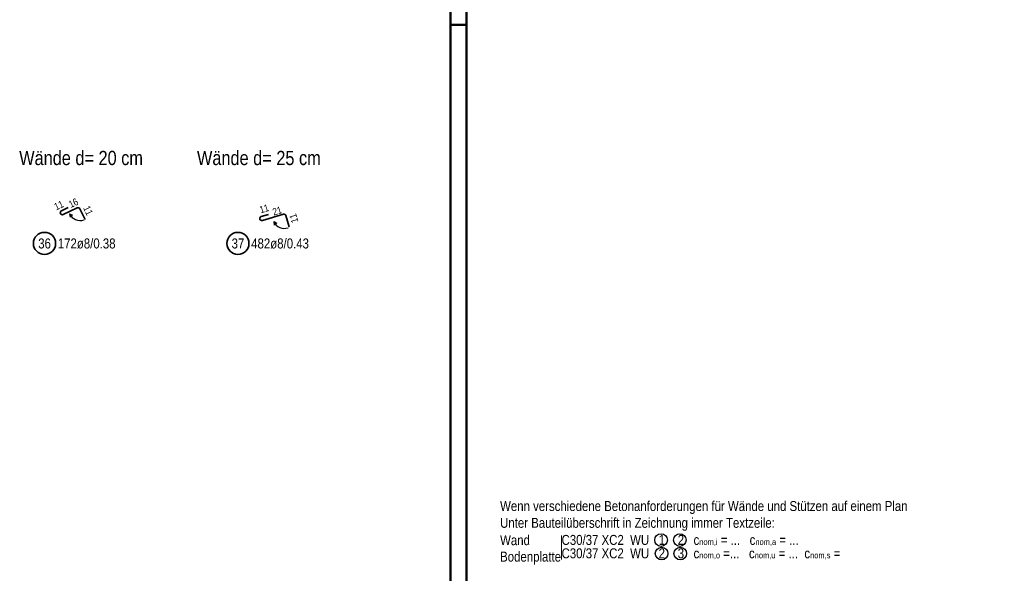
# Model space of a CAD drawing. Header units: millimetres. Extents: x -1.6 to 96.2, y -42.8 to 42.
# Tile 42 of 43: x 80.4 to 96, y 21 to 29.8. Entities that reach past the tile are written whole.
import ezdxf

# ---------------------------------------------------------------- set-up
doc = ezdxf.new("R2010")
doc.units = ezdxf.units.MM
doc.layers.add('Bewehrung', color=7, linetype='Continuous', lineweight=20)
doc.layers.add('Schraffuren', color=7, linetype='Continuous', lineweight=20)
doc.styles.add('Arial Narrow', font='ARIALN.TTF')

msp = doc.modelspace()

# ---------------------------------------------------------------- linework, layer by layer
at = {"color": 4, "linetype": 'Continuous', "lineweight": 50}
for p, q in [((87.5, 0), (87.5, 42.05)), ((87.25, 0.25), (87.25, 41.8))]:
    msp.add_line(p, q, dxfattribs=at)
at = {"color": 4, "linetype": 'Continuous', "lineweight": 50, "ltscale": 0.5}
msp.add_line((87.5, 29.7), (87.25, 29.7), dxfattribs=at)
at = {"color": 9, "linetype": 'Continuous', "lineweight": 0}
msp.add_line((89.004878, 21.622142), (89.004878, 21.24486), dxfattribs=at)
at = {"color": 3, "linetype": 'Continuous', "lineweight": 25}
for centre in [(90.576931, 21.551891), (90.873596, 21.551891), (90.585117, 21.339276), (90.881146, 21.339276)]:
    msp.add_circle(centre, 0.1, dxfattribs=at)
at = {"layer": 'Bewehrung', "color": 2, "linetype": 'Continuous', "lineweight": 35, "ltscale": 0.5}
for p, q in [((81.208936, 26.811133), (81.100824, 26.760162)), ((81.128066, 26.702249), (81.350759, 26.806766)), ((81.393323, 26.791394), (81.473198, 26.621206)), ((84.373359, 26.704221), (84.258817, 26.67007)), ((84.27705, 26.608722), (84.608798, 26.707004)), ((84.648569, 26.685412), (84.701971, 26.505156))]:
    msp.add_line(p, q, dxfattribs=at)
for centre in [(80.833035, 26.243986), (83.889313, 26.243986)]:
    msp.add_circle(centre, 0.175, dxfattribs=at)
for centre, start, end in [((81.364355, 26.777798), 25.1422008, 115.1422008), ((81.11447, 26.731218), 115.2422008, 295.1422008), ((84.26796, 26.639404), 106.6021329, 286.5021329), ((84.617887, 26.676322), 16.5021329, 106.5021329)]:
    msp.add_arc(centre, 0.032, start, end, dxfattribs=at)
at = {"layer": 'Schraffuren', "color": 3, "linetype": 'Continuous', "lineweight": 25}
for p, q in [((81.230463, 26.712913), (81.237137, 26.659273)), ((81.230463, 26.712913), (81.277776, 26.690803)), ((84.455948, 26.589146), (84.462622, 26.535505)), ((84.455948, 26.589146), (84.503261, 26.567036))]:
    msp.add_line(p, q, dxfattribs=at)
for centre in [(81.397997, 26.790287), (84.623482, 26.666519)]:
    msp.add_arc(centre, 0.184538, 204.7892401, 288.8135789, dxfattribs=at)

# ---------------------------------------------------------------- texts
at = {"color": 2, "lineweight": 35, "style": 'Arial Narrow'}
for s, p in [('Wenn verschiedene Betonanforderungen für Wände und Stützen auf einem Plan', (88.033278, 22.011623)), ('Unter Bauteilüberschrift in Zeichnung immer Textzeile:', (88.033278, 21.746367)), ('Wand', (88.033278, 21.471621)), ('Bodenplatte', (88.033278, 21.211382))]:
    msp.add_text(s, height=0.1575, dxfattribs=at).set_placement(p)
at = {"color": 2, "lineweight": 35, "char_height": 0.1575, "attachment_point": 7, "line_spacing_factor": 0.9, "style": 'Arial Narrow'}
for s, insert in [('C30/37 XC2  WU   1    2   c{\\A1;\\H.6x;\\S^ nom,i;} = ...   c{\\A1;\\H.6x;\\S^ nom,a;} = ...', (89.004878, 21.473519)), ('C30/37 XC2  WU   2    3   c{\\A1;\\H.6x;\\S^ nom,o;} =...   c{\\A1;\\H.6x;\\S^ nom,u;} = ...  c{\\A1;\\H.6x;\\S^ nom,s;} =', (89.004878, 21.261381))]:
    msp.add_mtext(s, dxfattribs=dict(at, insert=insert))
at = {"layer": 'Bewehrung', "color": 3, "lineweight": 25, "char_height": 0.1125, "attachment_point": 1, "line_spacing_factor": 0.9, "style": 'Arial Narrow'}
for s, insert, rotation in [('11', (80.970832, 26.867354), 25.2422008), ('16', (81.200829, 26.905216), 25.1422008), ('11', (81.543454, 26.853985), 295.1422008), ('11', (84.219145, 26.827869), 16.6021329), ('21', (84.425344, 26.792619), 16.5021329), ('11', (84.738798, 26.556871), 106.5021329)]:
    msp.add_mtext(s, dxfattribs=dict(at, insert=insert, rotation=rotation))
at = {"layer": 'Bewehrung', "color": 2, "lineweight": 35, "char_height": 0.1575, "attachment_point": 1, "line_spacing_factor": 0.9, "style": 'Arial Narrow'}
for s, insert in [('36', (80.73381, 26.322736)), ('172ø8/0.38', (81.043035, 26.322736)), ('37', (83.790088, 26.322736)), ('482ø8/0.43', (84.099313, 26.322736))]:
    msp.add_mtext(s, dxfattribs=dict(at, insert=insert))
at = {"layer": 'Schraffuren', "color": 4, "lineweight": 50, "style": 'Arial Narrow'}
for s, p in [('Wände d= 20 cm', (80.43294, 27.48393)), ('Wände d= 25 cm', (83.242535, 27.48393))]:
    msp.add_text(s, height=0.225, dxfattribs=at).set_placement(p)

doc.saveas('drawing.dxf')
